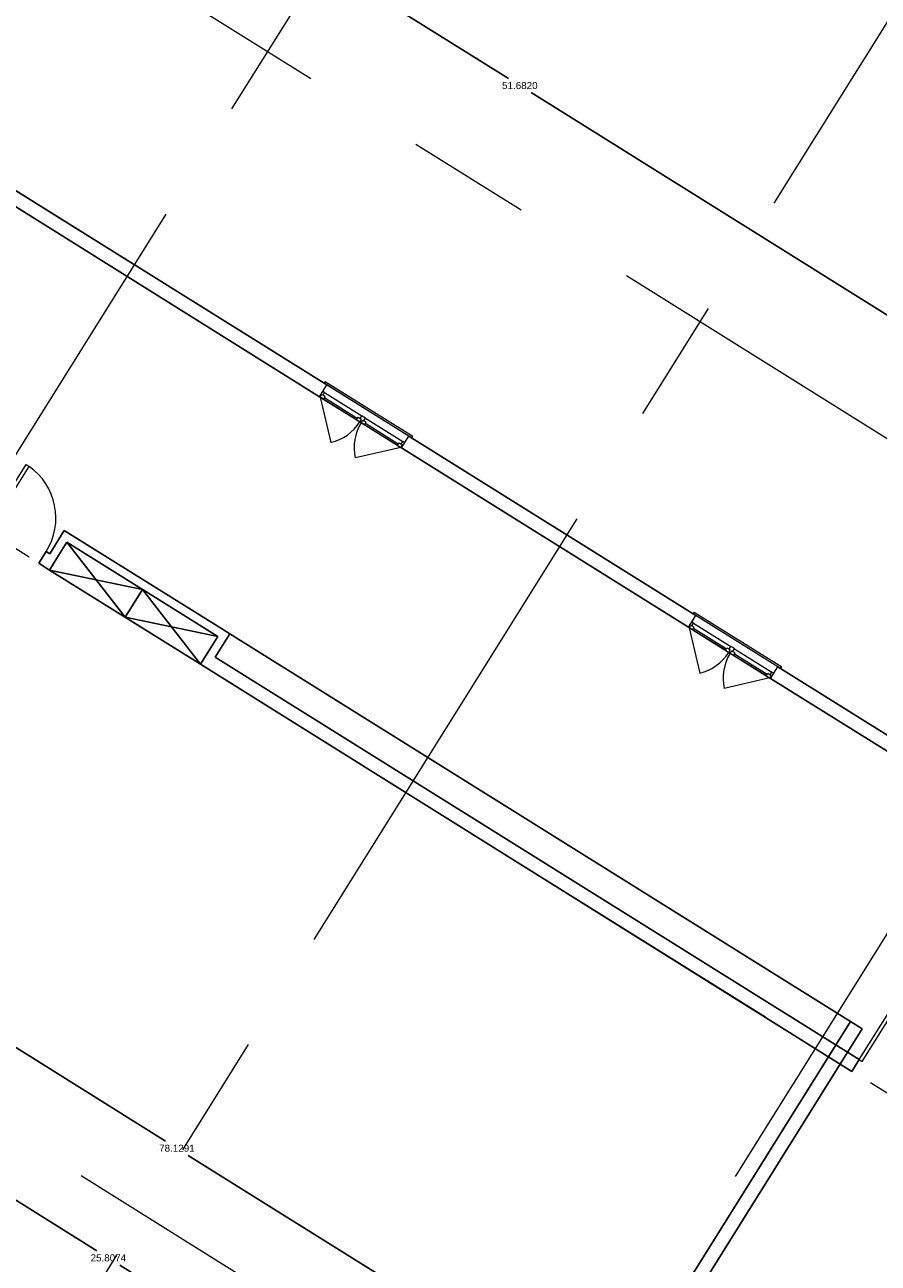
# Model space of a CAD drawing. Header units: inches. Extents: x 21 to 178, y 12 to 156.
# Tile 12 of 25: x 88 to 109, y 44 to 76. Entities that reach past the tile are written whole.
import ezdxf

# ---------------------------------------------------------------- set-up
doc = ezdxf.new("R2010")
doc.units = ezdxf.units.IN
doc.header["$MEASUREMENT"] = 0
doc.linetypes.add('Grid Line', pattern=[22.225, 12.7, -3.175, 3.175, -3.175])
for name, color, linetype, lineweight in [('A-DETL-MEDM', 33, 'Continuous', 25), ('A-DOOR', 31, 'Continuous', 9), ('A-FLOR', 192, 'Continuous', 13), ('A-GENM', 13, 'Continuous', 9), ('A-GLAZ', 151, 'Continuous', 9), ('A-WALL', 113, 'Continuous', 9), ('I-WALL', 2, 'Continuous', 18), ('S-GRID', 1, 'Continuous', 9)]:
    doc.layers.add(name, color=color, linetype=linetype, lineweight=lineweight)
doc.styles.get("Standard").update_dxf_attribs({"font": 'arial.ttf'})
doc.dimstyles.get("Standard").update_dxf_attribs({"dimtxt": 0.18, "dimasz": 0.18, "dimexe": 0.18, "dimexo": 0.0625, "dimgap": 0.09, "dimtad": 0, "dimtih": 1, "dimtoh": 1, "dimdec": 4, "dimzin": 0, "dimdsep": 46, "dimtxsty": 'Standard', "dimcen": 0.09, "dimadec": 0, "dimazin": 0, "dimtfac": 1, "dimtdec": 4, "dimtofl": 0, "dimtmove": 0, "dimatfit": 3, "dimfxl": 1, "dimtolj": 1, "dimtzin": 0, "dimarcsym": 0})

# ---------------------------------------------------------------- blocks, each defined once
blk = doc.blocks.new('M_Trim-Window-Interior-Flat - Picture Frame-358063-_منفی')
at = {"layer": 'A-GENM'}
for p, q in [((45220, -40676), (46012, -39408)), ((46037, -39424), (46012, -39408)), ((45220, -40676), (45245, -40692))]:
    blk.add_line(p, q, dxfattribs=at)
blk = doc.blocks.new('M_Single-Flush - 0915 x 2134mm-303387-_منفی')
at = {"layer": 'A-DOOR', "lineweight": 18}
for p, q in [((406, -100), (406, -1015)), ((458, -100), (406, -100)), ((458, -100), (458, -1015)), ((458, -1015), (406, -1015))]:
    blk.add_line(p, q, dxfattribs=at)
at = {"layer": 'A-DOOR'}
blk.add_arc((458, -100), 917, 180, 266.8107, dxfattribs=at)
blk = doc.blocks.new('M_Window-Casement-Double - 1400 x 1800mm-358057-_منفی')
at = {"layer": 'A-GLAZ'}
for p, q in [((-687, 100), (-210, 577)), ((687, 100), (210, 577)), ((0, 100), (-700, 100)), ((-32, 11), (-668, 11)), ((-630, 100), (-70, 100)), ((700, 100), (0, 100)), ((668, 11), (32, 11)), ((70, 100), (630, 100)), ((-700, -100), (0, -100)), ((0, -100), (700, -100))]:
    blk.add_line(p, q, dxfattribs=at)
at = {"layer": 'A-GLAZ', "lineweight": 18}
for p, q in [((-700, 100), (-700, -100)), ((-630, 100), (-700, 100)), ((-700, 11), (-668, 11)), ((-687, 100), (-687, 56)), ((-687, 56), (-668, 56)), ((-630, 56), (-668, 56)), ((-668, 56), (-668, 11)), ((-630, 100), (-630, 56)), ((-630, 78), (-70, 78)), ((-70, 100), (0, 100)), ((-70, 100), (-70, 56)), ((-70, 56), (-32, 56)), ((-32, 56), (-32, 11)), ((-13, 56), (-32, 56)), ((-32, 11), (0, 11)), ((-13, 100), (-13, 56)), ((70, 100), (0, 100)), ((0, 11), (32, 11)), ((13, 100), (13, 56)), ((13, 56), (32, 56)), ((70, 56), (32, 56)), ((32, 56), (32, 11)), ((70, 100), (70, 56)), ((70, 78), (630, 78)), ((630, 100), (700, 100)), ((630, 100), (630, 56)), ((630, 56), (668, 56)), ((668, 56), (668, 11)), ((687, 56), (668, 56)), ((668, 11), (700, 11)), ((687, 100), (687, 56)), ((700, 100), (700, -100))]:
    blk.add_line(p, q, dxfattribs=at)
at = {"layer": 'A-GLAZ'}
for centre, start, end in [((-687, 100), 360, 45), ((687, 100), 135, 180)]:
    blk.add_arc(centre, 675, start, end, dxfattribs=at)
blk = doc.blocks.new('*D147')
at = {"color": 0, "lineweight": -2, "transparency": 16777216}
for p, q in [((76.86, 48.438), (78.793, 51.531)), ((78.85, 51.283), (89.35, 44.722)), ((100.431, 37.797), (89.932, 44.358)), ((98.746, 34.762), (100.679, 37.855))]:
    blk.add_line(p, q, dxfattribs=at)
at = {"color": 0, "transparency": 16777216}
for points in [[(78.866, 51.308), (78.835, 51.257), (78.698, 51.378)], [(100.447, 37.823), (100.415, 37.772), (100.584, 37.702)]]:
    blk.add_solid(points, dxfattribs=at)
at = {"layer": 'Defpoints', "color": 0, "transparency": 16777216}
for p in [(78.698, 51.378), (76.827, 48.385), (98.713, 34.709)]:
    blk.add_point(p, dxfattribs=at)
at = {"color": 0, "transparency": 16777216, "insert": (89.641, 44.54), "char_height": 0.18, "attachment_point": 5}
blk.add_mtext('\\A1;25.8074', dxfattribs=at)
blk = doc.blocks.new('*D149')
at = {"color": 0, "lineweight": -2, "transparency": 16777216}
for p, q in [((54.675, 62.301), (58.362, 68.201)), ((58.419, 67.953), (91.104, 47.529)), ((124.371, 26.742), (91.686, 47.166)), ((120.932, 20.899), (124.619, 26.799))]:
    blk.add_line(p, q, dxfattribs=at)
at = {"color": 0, "transparency": 16777216}
for points in [[(58.435, 67.979), (58.403, 67.928), (58.266, 68.048)], [(124.387, 26.767), (124.355, 26.716), (124.524, 26.646)]]:
    blk.add_solid(points, dxfattribs=at)
at = {"layer": 'Defpoints', "color": 0, "transparency": 16777216}
for p in [(58.266, 68.048), (54.642, 62.248), (120.899, 20.846)]:
    blk.add_point(p, dxfattribs=at)
at = {"color": 0, "transparency": 16777216, "insert": (91.395, 47.347), "char_height": 0.18, "attachment_point": 5}
blk.add_mtext('\\A1;78.1291', dxfattribs=at)
blk = doc.blocks.new('*D122')
at = {"color": 0, "lineweight": -2, "transparency": 16777216}
for p, q in [((76.868, 86.019), (78.354, 88.397)), ((78.411, 88.149), (99.881, 74.733)), ((121.934, 60.952), (100.464, 74.369)), ((120.697, 58.632), (122.182, 61.01))]:
    blk.add_line(p, q, dxfattribs=at)
at = {"color": 0, "transparency": 16777216}
for points in [[(78.427, 88.174), (78.395, 88.123), (78.258, 88.244)], [(121.95, 60.978), (121.918, 60.927), (122.087, 60.857)]]:
    blk.add_solid(points, dxfattribs=at)
at = {"layer": 'Defpoints', "color": 0, "transparency": 16777216}
for p in [(76.835, 85.966), (122.087, 60.857), (120.664, 58.579)]:
    blk.add_point(p, dxfattribs=at)
at = {"color": 0, "transparency": 16777216, "insert": (100.173, 74.551), "char_height": 0.18, "attachment_point": 5}
blk.add_mtext('\\A1;51.6820', dxfattribs=at)

msp = doc.modelspace()

# ---------------------------------------------------------------- linework, layer by layer
at = {"layer": 'A-DETL-MEDM'}
for p, q in [((88.58209, 62.86095), (90.06872, 60.94201)), ((88.13719, 62.14897), (92.00025, 59.73506)), ((90.51361, 61.65399), (88.13719, 62.14897)), ((90.06872, 60.94201), (90.51361, 61.65399)), ((90.51361, 61.65399), (92.00025, 59.73506)), ((92.44514, 60.44704), (90.06872, 60.94201)), ((92.74815, 60.51833), (108.63685, 50.58996))]:
    msp.add_line(p, q, dxfattribs=at)
at = {"layer": 'A-FLOR'}
msp.add_line((106.77544, 59.67362), (84.14005, 73.81778), dxfattribs=at)
at = {"layer": 'A-WALL', "lineweight": 25}
for p, q in [((95.23289, 66.88621), (86.2387, 72.5064)), ((86.05136, 72.2066), (95.04555, 66.5864)), ((104.6768, 60.985), (97.33154, 65.57483)), ((97.1442, 65.27502), (104.48946, 60.68519)), ((88.04871, 62.62112), (87.86137, 62.32132)), ((88.13865, 62.56492), (88.04871, 62.62112)), ((87.86137, 62.32132), (88.13719, 62.14897)), ((88.13719, 62.14897), (88.32453, 62.44877)), ((92.18759, 60.03487), (92.00025, 59.73506)), ((108.86132, 49.61596), (92.37347, 59.91872)), ((92.00025, 59.73506), (108.67399, 49.31615)), ((111.42244, 56.76985), (106.77544, 59.67362)), ((106.5881, 59.37382), (111.2351, 56.47005)), ((108.63685, 50.58996), (98.71322, 34.70882)), ((108.93666, 50.40262), (108.63685, 50.58996)), ((99.01302, 34.52148), (108.93666, 50.40262)), ((108.67399, 49.31615), (108.86132, 49.61596))]:
    msp.add_line(p, q, dxfattribs=at)
at = {"layer": 'I-WALL', "lineweight": 25}
for p, q in [((88.51236, 63.16298), (88.13865, 62.56492)), ((92.56129, 60.63292), (88.51236, 63.16298)), ((88.32453, 62.44877), (88.58209, 62.86095)), ((88.58209, 62.86095), (92.44514, 60.44704)), ((92.56227, 60.63448), (92.56129, 60.63292)), ((92.74815, 60.51833), (92.56227, 60.63448)), ((92.44514, 60.44704), (92.18759, 60.03487)), ((92.37347, 59.91872), (92.74815, 60.51833))]:
    msp.add_line(p, q, dxfattribs=at)
at = {"layer": 'S-GRID', "linetype": 'Grid Line'}
for p, q in [((72.61491, 41.64333), (128.55372, 131.16415)), ((83.13161, 33.84393), (139.62221, 124.24779)), ((93.91678, 27.78018), (149.85559, 117.30099)), ((151.36569, 39.39419), (39.97111, 109.00126)), ((144.15389, 27.14585), (32.7593, 96.75291)), ((137.40966, 16.35281), (26.01507, 85.95987))]:
    msp.add_line(p, q, dxfattribs=at)

# ---------------------------------------------------------------- block references
at = {"layer": 'A-DOOR', "xscale": 0.00176762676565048, "yscale": 0.00176762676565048, "zscale": 0.00176762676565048, "rotation": 147.9999999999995}
for p in [(87.26923, 62.89976), (109.45346, 49.03751)]:
    msp.add_blockref('M_Single-Flush - 0915 x 2134mm-303387-_منفی', p, dxfattribs=at)
at = {"layer": 'A-GENM', "xscale": 0.001767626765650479, "yscale": 0.001767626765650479, "zscale": 0.001767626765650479, "rotation": 269.9999999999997}
for p in [(167.08944, 146.90685), (176.53335, 141.00564)]:
    msp.add_blockref('M_Trim-Window-Interior-Flat - Picture Frame-358063-_منفی', p, dxfattribs=at)
at = {"layer": 'A-GLAZ', "xscale": 0.00176762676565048, "yscale": 0.00176762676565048, "zscale": 0.00176762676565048, "rotation": 147.9999999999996}
for p in [(96.18854, 66.08061), (105.63245, 60.17941)]:
    msp.add_blockref('M_Window-Casement-Double - 1400 x 1800mm-358057-_منفی', p, dxfattribs=at)

# ---------------------------------------------------------------- dimensions: what is measured, and where the dimension line sits
at = {"color": 6}
for p1, p2, distance, picture, middle in [((76.83477, 85.96628), (120.66357, 58.57901), 2.68611, '*D122', (100.1726, 74.5506)), ((120.8989, 20.84567), (54.64166, 62.24778), -6.84007, '*D149', (91.39496, 47.34743)), ((98.71322, 34.70882), (76.82734, 48.38463), -3.52962, '*D147', (89.64069, 44.54002))]:
    dim = msp.add_aligned_dim(p1=p1, p2=p2, distance=distance, dimstyle='Standard', dxfattribs=at)
    dim.commit()
    dim.dimension.update_dxf_attribs({"geometry": picture, "text_midpoint": middle})

doc.saveas('drawing.dxf')
